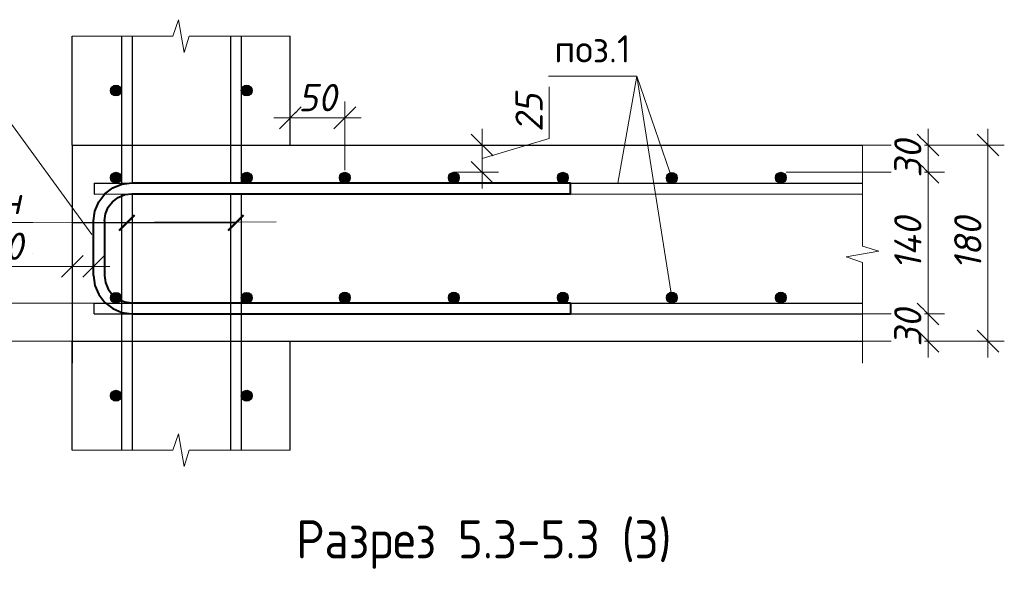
# Model space of a CAD drawing. Header units: millimetres. Extents: x 40580 to 2152466, y -328404 to 177125.
# Tile 135 of 252: x 468226 to 477259, y 154147 to 159198. Entities that reach past the tile are written whole.
import ezdxf
from ezdxf import colors
from ezdxf.entities.mleader import LeaderData, LeaderLine
from ezdxf.math import Vec2, Vec3

# ---------------------------------------------------------------- set-up
doc = ezdxf.new("R2010")
doc.units = ezdxf.units.MM
for name, color, linetype, lineweight in [('0.25___', 30, 'Continuous', 25), ('06 Текст 0.3', 131, 'Continuous', 25), ('Арм_хомуты', 133, 'Continuous', 18), ('Арматура', 152, 'Continuous', 40), ('Выноски', 20, 'Continuous', 20), ('подоснова', 151, 'Continuous', 5), ('Размеры', 9, 'Continuous', 15), ('ТЕКСТ', 7, 'Continuous', 15)]:
    doc.layers.add(name, color=color, linetype=linetype, lineweight=lineweight)
doc.layers.add('801Арм Тонкие линии', color=72, linetype='Continuous')
doc.layers.add('911Сл Штриховка', color=50, linetype='Continuous')
doc.styles.add('GOST 2.304', font='isocpeur.ttf', dxfattribs={"width": 0.8})
doc.styles.add('GOST-2.304_Type-B', font='GOST_Common.ttf')
doc.styles.add('ГОСТ', font='isocpeur.ttf')
doc.styles.add('ГОСТ 2.304', font='isocpeur.ttf')
doc.styles.add('Украинский', font='isocpeur.ttf', dxfattribs={"oblique": 12})
doc.dimstyles.new('10', dxfattribs={"dimscale": 0, "dimtxt": 250, "dimasz": 200, "dimexe": 150, "dimexo": 0, "dimgap": 60, "dimtad": 1, "dimdec": 0, "dimlfac": 0.1, "dimrnd": 1, "dimzin": 0, "dimdsep": 46, "dimtxsty": 'ГОСТ 2.304', "dimblk": 'OBLIQUE', "dimcen": 0.09, "dimdle": 150, "dimadec": 0, "dimazin": 0, "dimtfac": 1, "dimtdec": 0, "dimtmove": 1, "dimatfit": 2, "dimfxl": 1, "dimtzin": 0, "dimlwd": 0, "dimlwe": 0, "dimarcsym": 0})

# ---------------------------------------------------------------- blocks, each defined once
blk = doc.blocks.new('_OBLIQUE')
at = {"color": 0, "linetype": 'ByBlock'}
blk.add_line((-0.5, -0.5), (0.5, 0.5), dxfattribs=at)
blk = doc.blocks.new('*D5770')
at = {"layer": 'Defpoints', "color": 0, "lineweight": 25, "transparency": 16777216}
for p in [(471208.7, 158298.4), (470708.7, 158048.4), (471208.7, 157819.1)]:
    blk.add_point(p, dxfattribs=at)
at = {"layer": 'Размеры', "color": 0, "lineweight": 0, "transparency": 16777216}
for p, q in [((470708.7, 158048.4), (470708.7, 158448.4)), ((471208.7, 157819.1), (471208.7, 158448.4)), ((470558.7, 158298.4), (471358.7, 158298.4))]:
    blk.add_line(p, q, dxfattribs=at)
at = {"layer": 'Размеры', "color": 0, "transparency": 16777216, "insert": (470958.7, 158483.4), "char_height": 250, "attachment_point": 5, "style": 'Украинский', "bg_fill": 3, "box_fill_scale": 1.1, "bg_fill_color": 256, "bg_fill_true_color": 13158600, "bg_fill_transparency": 0}
blk.add_mtext('50', dxfattribs=at)
at = {"layer": 'Размеры', "color": 0, "lineweight": 0, "transparency": 16777216, "xscale": 200, "yscale": 200, "zscale": 200, "rotation": 180}
blk.add_blockref('_OBLIQUE', (470708.7, 158298.4), dxfattribs=at)
at = {"layer": 'Размеры', "color": 0, "lineweight": 0, "transparency": 16777216, "xscale": 200, "yscale": 200, "zscale": 200}
blk.add_blockref('_OBLIQUE', (471208.7, 158298.4), dxfattribs=at)
blk = doc.blocks.new('*D5771')
at = {"layer": 'Defpoints', "color": 0, "lineweight": 25, "transparency": 16777216}
for p in [(475958.7, 158048.4), (477108.7, 158048.4), (475958.7, 156248.4)]:
    blk.add_point(p, dxfattribs=at)
at = {"layer": 'Размеры', "color": 0, "lineweight": 0, "transparency": 16777216}
for p, q in [((477108.7, 156098.4), (477108.7, 158198.4)), ((475958.7, 158048.4), (477258.7, 158048.4)), ((475958.7, 156248.4), (477258.7, 156248.4))]:
    blk.add_line(p, q, dxfattribs=at)
at = {"layer": 'Размеры', "color": 0, "lineweight": 0, "transparency": 16777216, "xscale": 200, "yscale": 200, "zscale": 200}
for p, rotation in [((477108.7, 158048.4), 90), ((477108.7, 156248.4), 270)]:
    blk.add_blockref('_OBLIQUE', p, dxfattribs=dict(at, rotation=rotation))
at = {"layer": 'Размеры', "color": 0, "transparency": 16777216, "insert": (476923.7, 157148.4), "char_height": 250, "attachment_point": 5, "rotation": 90, "style": 'Украинский', "bg_fill": 3, "box_fill_scale": 1.1, "bg_fill_color": 256, "bg_fill_true_color": 13158600, "bg_fill_transparency": 0}
blk.add_mtext('180', dxfattribs=at)
blk = doc.blocks.new('*D5772')
at = {"layer": 'Defpoints', "color": 0, "lineweight": 25, "transparency": 16777216}
for p in [(475258.7, 157798.4), (476448.9, 156498.4), (476558.7, 156498.4)]:
    blk.add_point(p, dxfattribs=at)
at = {"layer": 'Размеры', "color": 0, "lineweight": 0, "transparency": 16777216}
for p, q in [((476558.7, 157948.4), (476558.7, 156348.4)), ((475258.7, 157798.4), (476708.7, 157798.4)), ((476448.9, 156498.4), (476708.7, 156498.4))]:
    blk.add_line(p, q, dxfattribs=at)
at = {"layer": 'Размеры', "color": 0, "lineweight": 0, "transparency": 16777216, "xscale": 200, "yscale": 200, "zscale": 200}
for p, rotation in [((476558.7, 157798.4), 90), ((476558.7, 156498.4), 270)]:
    blk.add_blockref('_OBLIQUE', p, dxfattribs=dict(at, rotation=rotation))
at = {"layer": 'Размеры', "color": 0, "transparency": 16777216, "insert": (476373.7, 157148.4), "char_height": 250, "attachment_point": 5, "rotation": 90, "style": 'Украинский', "bg_fill": 3, "box_fill_scale": 1.1, "bg_fill_color": 256, "bg_fill_true_color": 13158600, "bg_fill_transparency": 0}
blk.add_mtext('140', dxfattribs=at)
blk = doc.blocks.new('*D5773')
at = {"layer": 'Defpoints', "color": 0, "lineweight": 25, "transparency": 16777216}
for p in [(475958.7, 158048.4), (476558.7, 158048.4), (475258.7, 157798.4)]:
    blk.add_point(p, dxfattribs=at)
at = {"layer": 'Размеры', "color": 0, "lineweight": 0, "transparency": 16777216}
for p, q in [((476558.7, 157648.4), (476558.7, 158198.4)), ((475958.7, 158048.4), (476708.7, 158048.4)), ((475258.7, 157798.4), (476708.7, 157798.4))]:
    blk.add_line(p, q, dxfattribs=at)
at = {"layer": 'Размеры', "color": 0, "transparency": 16777216, "insert": (476373.7, 157923.4), "char_height": 250, "attachment_point": 5, "rotation": 90, "style": 'Украинский', "bg_fill": 3, "box_fill_scale": 1.1, "bg_fill_color": 256, "bg_fill_true_color": 13158600, "bg_fill_transparency": 0}
blk.add_mtext('30', dxfattribs=at)
at = {"layer": 'Размеры', "color": 0, "lineweight": 0, "transparency": 16777216, "xscale": 200, "yscale": 200, "zscale": 200}
for p, rotation in [((476558.7, 158048.4), 90), ((476558.7, 157798.4), 270)]:
    blk.add_blockref('_OBLIQUE', p, dxfattribs=dict(at, rotation=rotation))
blk = doc.blocks.new('*D5774')
at = {"layer": 'Defpoints', "color": 0, "lineweight": 25, "transparency": 16777216}
for p in [(475958.7, 156498.4), (475958.7, 156248.4), (476558.7, 156248.4)]:
    blk.add_point(p, dxfattribs=at)
at = {"layer": 'Размеры', "color": 0, "lineweight": 0, "transparency": 16777216}
for p, q in [((476558.7, 156648.4), (476558.7, 156098.4)), ((475958.7, 156498.4), (476708.7, 156498.4)), ((475958.7, 156248.4), (476708.7, 156248.4))]:
    blk.add_line(p, q, dxfattribs=at)
at = {"layer": 'Размеры', "color": 0, "transparency": 16777216, "insert": (476373.7, 156373.4), "char_height": 250, "attachment_point": 5, "rotation": 90, "style": 'Украинский', "bg_fill": 3, "box_fill_scale": 1.1, "bg_fill_color": 256, "bg_fill_true_color": 13158600, "bg_fill_transparency": 0}
blk.add_mtext('30', dxfattribs=at)
at = {"layer": 'Размеры', "color": 0, "lineweight": 0, "transparency": 16777216, "xscale": 200, "yscale": 200, "zscale": 200}
for p, rotation in [((476558.7, 156498.4), 90), ((476558.7, 156248.4), 270)]:
    blk.add_blockref('_OBLIQUE', p, dxfattribs=dict(at, rotation=rotation))
blk = doc.blocks.new('*U335')
at = {"color": 0, "linetype": 'ByBlock', "lineweight": -2}
for p, q in [((-60.05, 25), (-60.05, 427.53)), ((-50.05, 427.53), (-60.05, 427.53)), ((-50.05, 25), (-50.05, 427.53)), ((50.05, 25), (50.05, 427.53)), ((50.05, 427.53), (60.05, 427.53)), ((60.05, 25), (60.05, 427.53)), ((-58.86, 15.94), (-60.05, 25)), ((-49.2, 18.53), (-50.05, 25)), ((-46.7, 12.5), (-49.2, 18.53)), ((46.7, 12.5), (49.2, 18.53)), ((49.2, 18.53), (50.05, 25)), ((58.86, 15.94), (60.05, 25)), ((-55.37, 7.5), (-58.86, 15.94)), ((-42.73, 7.32), (-46.7, 12.5)), ((42.73, 7.32), (46.7, 12.5)), ((55.37, 7.5), (58.86, 15.94)), ((-49.8, 0.25), (-55.37, 7.5)), ((-42.55, -5.31), (-49.8, 0.25)), ((-37.55, 3.35), (-42.73, 7.32)), ((-31.52, 0.85), (-37.55, 3.35)), ((-25.05, 0), (-31.52, 0.85)), ((-25.05, 0), (25.05, 0)), ((25.05, 0), (31.52, 0.85)), ((31.52, 0.85), (37.55, 3.35)), ((37.55, 3.35), (42.73, 7.32)), ((42.55, -5.31), (49.8, 0.25)), ((49.8, 0.25), (55.37, 7.5)), ((-34.11, -8.81), (-42.55, -5.31)), ((-25.05, -10), (-34.11, -8.81)), ((25.05, -10), (34.11, -8.81)), ((34.11, -8.81), (42.55, -5.31)), ((25.05, -10), (-25.05, -10))]:
    blk.add_line(p, q, dxfattribs=at)
at = {"style": 'GOST 2.304', "oblique": 15, "flags": 9}
for tag, p in [('ПОЗИЦИЯ', (815.9, -54.53)), ('ДИАМЕТР', (816.22, -58.81)), ('КЛАСС', (816.5, -63.3)), ('ДЛИНА', (816.94, -68.06)), ('МАССА', (817.22, -73.45))]:
    blk.add_attdef(tag, p, '', height=2.5, dxfattribs=at)
blk = doc.blocks.new('_None')
blk = doc.blocks.new('*D5697')
at = {"layer": 'Defpoints', "color": 0, "lineweight": 25, "transparency": 16777216}
for p in [(468708.7, 156935), (468708.7, 156833.2), (468904.5, 156833.2)]:
    blk.add_point(p, dxfattribs=at)
at = {"layer": 'Размеры', "color": 0, "lineweight": 0, "transparency": 16777216}
for p, q in [((468708.7, 156833.2), (468708.7, 157085)), ((468904.5, 156833.2), (468904.5, 157085)), ((467852.9, 156935), (468708.7, 156935)), ((469054.5, 156935), (468558.7, 156935))]:
    blk.add_line(p, q, dxfattribs=at)
at = {"layer": 'Размеры', "color": 0, "lineweight": 0, "transparency": 16777216, "xscale": 200, "yscale": 200, "zscale": 200, "rotation": 180}
blk.add_blockref('_OBLIQUE', (468708.7, 156935), dxfattribs=at)
at = {"layer": 'Размеры', "color": 0, "lineweight": 0, "transparency": 16777216, "xscale": 200, "yscale": 200, "zscale": 200}
blk.add_blockref('_OBLIQUE', (468904.5, 156935), dxfattribs=at)
at = {"layer": 'Размеры', "color": 0, "transparency": 16777216, "insert": (468089.5, 157120), "char_height": 250, "attachment_point": 5, "style": 'Украинский', "bg_fill": 3, "box_fill_scale": 1.1, "bg_fill_color": 256, "bg_fill_true_color": 13158600, "bg_fill_transparency": 0}
blk.add_mtext('20', dxfattribs=at)
blk = doc.blocks.new('*D5703')
at = {"layer": 'Defpoints', "color": 0, "lineweight": 25, "transparency": 16777216}
for p in [(472208.7, 158048.4), (472468.9, 158048.4), (472208.7, 157798.4)]:
    blk.add_point(p, dxfattribs=at)
at = {"layer": 'Размеры', "color": 0, "lineweight": 0, "transparency": 16777216}
for p, q in [((473083.9, 158107.9), (473083.9, 158581)), ((472468.9, 157648.4), (472468.9, 158198.4)), ((472468.9, 157923.4), (473083.9, 158107.9)), ((472208.7, 158048.4), (472618.9, 158048.4)), ((472208.7, 157798.4), (472618.9, 157798.4))]:
    blk.add_line(p, q, dxfattribs=at)
at = {"layer": 'Размеры', "color": 0, "lineweight": 0, "transparency": 16777216, "xscale": 200, "yscale": 200, "zscale": 200}
for p, rotation in [((472468.9, 158048.4), 90), ((472468.9, 157798.4), 270)]:
    blk.add_blockref('_OBLIQUE', p, dxfattribs=dict(at, rotation=rotation))
at = {"layer": 'Размеры', "color": 0, "transparency": 16777216, "insert": (472898.9, 158344.5), "char_height": 250, "attachment_point": 5, "rotation": 90, "style": 'Украинский', "bg_fill": 3, "box_fill_scale": 1.1, "bg_fill_color": 256, "bg_fill_true_color": 13158600, "bg_fill_transparency": 0}
blk.add_mtext('25', dxfattribs=at)
blk = doc.blocks.new('*D5704')
at = {"layer": 'Defpoints', "color": 0, "lineweight": 25, "transparency": 16777216}
for p in [(469108.7, 156596.7), (467666, 156248.4), (469108.7, 156248.4)]:
    blk.add_point(p, dxfattribs=at)
at = {"layer": 'Размеры', "color": 0, "lineweight": 0, "transparency": 16777216}
for p, q in [((467301, 156532), (467301, 157005.2)), ((467666, 156746.7), (467666, 156098.4)), ((467666, 156422.5), (467301, 156532)), ((469108.7, 156596.7), (467516, 156596.7)), ((469108.7, 156248.4), (467516, 156248.4))]:
    blk.add_line(p, q, dxfattribs=at)
at = {"layer": 'Размеры', "color": 0, "lineweight": 0, "transparency": 16777216, "xscale": 200, "yscale": 200, "zscale": 200}
for p, rotation in [((467666, 156596.7), 90), ((467666, 156248.4), 270)]:
    blk.add_blockref('_OBLIQUE', p, dxfattribs=dict(at, rotation=rotation))
at = {"layer": 'Размеры', "color": 0, "transparency": 16777216, "insert": (467116, 156768.6), "char_height": 250, "attachment_point": 5, "rotation": 90, "style": 'Украинский', "bg_fill": 3, "box_fill_scale": 1.1, "bg_fill_color": 256, "bg_fill_true_color": 13158600, "bg_fill_transparency": 0}
blk.add_mtext('35', dxfattribs=at)

msp = doc.modelspace()

# ---------------------------------------------------------------- hatches: boundary and pattern name
at = {"layer": '911Сл Штриховка', "true_color": 0x000000}
h = msp.add_hatch(color=18, dxfattribs=at)
edge = h.paths.add_edge_path()
edge.add_arc((469108.728, 158548.384), 50, 0, 360)
h = msp.add_hatch(color=18, dxfattribs=at)
edge = h.paths.add_edge_path()
edge.add_arc((470308.728, 158548.384), 50, 0, 360)
h = msp.add_hatch(color=18, dxfattribs=at)
edge = h.paths.add_edge_path()
edge.add_arc((469108.728, 157748.384), 50, 0, 360)
h = msp.add_hatch(color=18, dxfattribs=at)
edge = h.paths.add_edge_path()
edge.add_arc((470308.728, 157748.384), 50, 0, 360)
h = msp.add_hatch(color=18, dxfattribs=at)
edge = h.paths.add_edge_path()
edge.add_arc((472208.728, 157748.384), 50, 0, 360)
h = msp.add_hatch(color=18, dxfattribs=at)
edge = h.paths.add_edge_path()
edge.add_arc((473208.728, 157748.384), 50, 0, 360)
h = msp.add_hatch(color=18, dxfattribs=at)
edge = h.paths.add_edge_path()
edge.add_arc((474208.728, 157746.478), 50, 0, 360)
h = msp.add_hatch(color=18, dxfattribs=at)
edge = h.paths.add_edge_path()
edge.add_arc((475208.728, 157748.384), 50, 0, 360)
h = msp.add_hatch(color=18, dxfattribs=at)
edge = h.paths.add_edge_path()
edge.add_arc((469108.729, 156646.691), 50, 0, 360)
h = msp.add_hatch(color=18, dxfattribs=at)
edge = h.paths.add_edge_path()
edge.add_arc((470308.728, 156646.691), 50, 0, 360)
h = msp.add_hatch(color=18, dxfattribs=at)
edge = h.paths.add_edge_path()
edge.add_arc((471209.027, 156648.348), 50, 0, 360)
h = msp.add_hatch(color=18, dxfattribs=at)
edge = h.paths.add_edge_path()
edge.add_arc((472209.027, 156648.348), 50, 0, 360)
h = msp.add_hatch(color=18, dxfattribs=at)
edge = h.paths.add_edge_path()
edge.add_arc((473209.027, 156648.348), 50, 0, 360)
h = msp.add_hatch(color=18, dxfattribs=at)
edge = h.paths.add_edge_path()
edge.add_arc((474209.027, 156648.348), 50, 0, 360)
h = msp.add_hatch(color=18, dxfattribs=at)
edge = h.paths.add_edge_path()
edge.add_arc((469108.728, 155748.384), 50, 0, 360)
h = msp.add_hatch(color=18, dxfattribs=at)
edge = h.paths.add_edge_path()
edge.add_arc((470308.728, 155748.384), 50, 0, 360)

# ---------------------------------------------------------------- linework, layer by layer
at = {"layer": '0.25___', "color": 18, "linetype": 'Continuous', "lineweight": 25, "true_color": 0x000000}
for p, q in [((468708.728, 158048.384), (468708.728, 159048.384)), ((469158.728, 159048.384), (469158.728, 157698.384)), ((469258.728, 159048.384), (469258.728, 157698.384)), ((470158.728, 159048.384), (470158.728, 157698.384)), ((470258.728, 159048.384), (470258.728, 157698.384)), ((468708.728, 158048.384), (468708.728, 156048.384)), ((469158.728, 157597.775), (469158.728, 156396.691)), ((469258.728, 157597.802), (469258.728, 156396.719)), ((470158.728, 157598.046), (470158.728, 156396.966)), ((470258.728, 157598.073), (470258.728, 156396.994)), ((469158.728, 156498.384), (469158.728, 155248.384)), ((469258.728, 156498.384), (469258.728, 155248.384)), ((470158.728, 156498.384), (470158.728, 155248.384)), ((470258.728, 156498.384), (470258.728, 155248.384)), ((468708.728, 155248.384), (468708.728, 156248.384)), ((470708.728, 155248.384), (470708.728, 156248.384))]:
    msp.add_line(p, q, dxfattribs=at)
msp.add_lwpolyline([(468708.728, 156248.384), (475958.731, 156248.384)], dxfattribs=at)
at = {"layer": '06 Текст 0.3', "color": 18, "ltscale": 100, "true_color": 0x000000}
for p, q in [((468908.728, 157698.384), (468908.721, 157599.001)), ((468908.706, 156498.384), (468908.679, 156596.623))]:
    msp.add_line(p, q, dxfattribs=at)
for points in [[(468908.728, 157698.384), (475958.731, 157698.384)], [(468908.728, 157597.707), (475958.731, 157599.618)], [(468908.706, 156596.623), (475958.709, 156598.561)], [(468908.706, 156498.384), (475958.709, 156498.384)]]:
    msp.add_lwpolyline(points, dxfattribs=at)
at = {"layer": '801Арм Тонкие линии', "color": 18, "true_color": 0x000000}
for centre in [(469108.728, 158548.384), (470308.728, 158548.384), (469108.728, 157748.384), (470308.728, 157748.384), (472208.728, 157748.384), (473208.728, 157748.384), (474208.728, 157746.478), (475208.728, 157748.384), (469108.729, 156646.691), (470308.728, 156646.691), (471209.027, 156648.348), (472209.027, 156648.348), (473209.027, 156648.348), (474209.027, 156648.348), (469108.728, 155748.384), (470308.728, 155748.384)]:
    msp.add_circle(centre, 50, dxfattribs=at)
at = {"layer": 'Арматура', "color": 18, "lineweight": 0, "true_color": 0x000000}
for p, q in [((473886.59, 158679.86), (473077.934, 158679.86)), ((473713.941, 157698.384), (473886.59, 158679.86)), ((473886.59, 158679.86), (474209.027, 156648.348)), ((474224.451, 157700.921), (473886.59, 158679.86)), ((473886.59, 158679.86), (474209.027, 156648.348))]:
    msp.add_line(p, q, dxfattribs=at)
at = {"layer": 'Выноски', "color": 18, "true_color": 0x000000}
for p, q in [((469208.729, 157334.68), (468708.728, 157334.671)), ((469208.728, 157334.68), (470208.728, 157334.68))]:
    msp.add_line(p, q, dxfattribs=at)
at = {"layer": 'Выноски', "color": 18, "true_color": 0x000000, "const_width": 20}
for points in [[(469138.017, 157263.969), (469279.439, 157405.39)], [(470138.017, 157263.969), (470279.439, 157405.39)]]:
    msp.add_lwpolyline(points, dxfattribs=at)
at = {"layer": 'подоснова', "color": 18, "lineweight": 15, "ltscale": 0.3, "true_color": 0x000000}
msp.add_line((468345.747, 157052.866), (468345.647, 157052.866), dxfattribs=at)
for points in [[(465872.508, 157339.157), (468345.647, 157339.157)], [(470578.106, 157342.977), (468345.747, 157339.157)]]:
    msp.add_lwpolyline(points, dxfattribs=at)
at = {"layer": 'Размеры', "color": 18, "true_color": 0x000000}
for points in [[(468708.728, 159048.384), (469631.28, 159048.384), (469683.728, 159198.384), (469733.728, 158898.384), (469780.843, 159048.384), (470708.728, 159048.384)], [(475958.731, 156048.384), (475958.731, 156970.936), (475808.731, 157023.384), (476108.731, 157073.384), (475958.731, 157120.499), (475958.731, 158048.384)], [(468708.728, 155248.384), (469631.28, 155248.384), (469683.728, 155398.384), (469733.728, 155098.384), (469780.843, 155248.384), (470708.728, 155248.384)]]:
    msp.add_lwpolyline(points, dxfattribs=at)

# ---------------------------------------------------------------- block references
at = {"layer": 'Арм_хомуты', "color": 18, "lineweight": 40, "true_color": 0x000000, "xscale": 10, "yscale": 10, "zscale": 10, "rotation": 270}
msp.add_blockref('*U335', (469004.456, 157101.333), dxfattribs=at)

# ---------------------------------------------------------------- texts
at = {"layer": 'Арматура', "color": 18, "lineweight": 0, "true_color": 0x000000, "insert": (473480.482, 159139.315), "char_height": 250, "width": 3270.99844, "attachment_point": 5, "style": 'ГОСТ 2.304'}
msp.add_mtext(' \\Pпоз.1 ', dxfattribs=at)
at = {"layer": 'подоснова', "color": 18, "ltscale": 0.3, "true_color": 0x000000, "insert": (467099.077, 157664.157), "char_height": 250, "attachment_point": 2, "style": 'GOST-2.304_Type-B'}
msp.add_mtext('{\\fISOCPEUR|b0|i0|c204|p34;\\Q12;Арматура стен}', dxfattribs=at)
at = {"layer": 'ТЕКСТ', "color": 18, "ltscale": 6, "true_color": 0x000000, "insert": (472484.137, 154605.906), "char_height": 350, "width": 9466.5846, "attachment_point": 2, "style": 'ГОСТ'}
msp.add_mtext('{\\W0.9;Разрез 5.3-5.3 (3)}', dxfattribs=at)

# ---------------------------------------------------------------- dimensions: what is measured, and where the dimension line sits
at = {"layer": 'Размеры', "color": 18, "true_color": 0x000000}
dim = msp.add_linear_dim(base=(471208.728, 158298.384), p1=(470708.728, 158048.384), p2=(471208.728, 157819.095), dimstyle='10', override={"dimscale": 1, "dimtxsty": 'Украинский', "dimtfill": 1}, dxfattribs=at)
dim.commit()
dim.dimension.update_dxf_attribs({"geometry": '*D5770', "text_midpoint": (470958.728, 158298.384), "dimtype": 160})

# ---------------------------------------------------------------- leaders
at = {"layer": 'подоснова', "color": 18, "ltscale": 0.3, "true_color": 0x000000}
ml = msp.add_multileader_mtext('Standard', dxfattribs=at)
ml.set_content('СК3', color=(0, 0, 0), style='GOST-2.304_Type-B')
ml.set_leader_properties(color=256, linetype='ByLayer', lineweight=15)
ml.set_arrow_properties(name='NONE')
ml.build(insert=Vec2(0, 0))
ml.multileader.update_dxf_attribs({"text_left_attachment_type": 6, "text_right_attachment_type": 6, "dogleg_length": 0.1, "arrow_head_size": 18})
ctx = ml.context
ctx.base_point, ctx.char_height, ctx.arrow_head_size, ctx.landing_gap_size, ctx.plane_origin = Vec3(467383.422, 158550.148), 250, 18, 20, Vec3(460248.117, 160082.964)
ctx.left_attachment, ctx.right_attachment, ctx.text_align_type = 6, 6, 1
notes = []
notes.append((ctx, [(1, (1, 1, 0), (467923.522, 158550.148), (-1, 0), 0.1, [(0, [(468888.719, 157228.837)], 0, [])])]))
ctx.mtext.insert, ctx.mtext.alignment, ctx.mtext.flow_direction = Vec3(467653.422, 158850.148), 2, 5
for ctx, leaders in notes:
    for number, flags, end, landing, length, lines in leaders:
        leader = LeaderData()
        leader.index, (leader.has_last_leader_line, leader.has_dogleg_vector, leader.attachment_direction) = number, flags
        leader.last_leader_point, leader.dogleg_vector, leader.dogleg_length = Vec3(end), Vec3(landing), length
        for number, points, colour, breaks in lines:
            line = LeaderLine()
            line.index, line.vertices, line.color, line.breaks = number, Vec3.list(points), colors.encode_raw_color(colour), breaks
            leader.lines.append(line)
        ctx.leaders.append(leader)

# ---------------------------------------------------------------- next in the draw order: hatches: boundary and pattern name
at = {"layer": '911Сл Штриховка', "true_color": 0x000000}
h = msp.add_hatch(color=18, dxfattribs=at)
edge = h.paths.add_edge_path()
edge.add_arc((471208.728, 157748.384), 50, 0, 360)

# ---------------------------------------------------------------- next in the draw order: linework, layer by layer
at = {"layer": '0.25___', "color": 18, "linetype": 'Continuous', "lineweight": 25, "true_color": 0x000000}
msp.add_line((470708.728, 158048.384), (470708.728, 159048.384), dxfattribs=at)
msp.add_lwpolyline([(468708.728, 158048.384), (475958.731, 158048.384)], dxfattribs=at)
at = {"layer": '801Арм Тонкие линии', "color": 18, "true_color": 0x000000}
msp.add_circle((471208.728, 157748.384), 50, dxfattribs=at)

# ---------------------------------------------------------------- next in the draw order: dimensions: what is measured, and where the dimension line sits
at = {"layer": 'Размеры', "color": 18, "true_color": 0x000000}
dim = msp.add_linear_dim(base=(468708.728, 156934.962), p1=(468904.456, 156833.157), p2=(468708.728, 156833.157), dimstyle='10', override={"dimscale": 1, "dimtxsty": 'Украинский', "dimtfill": 1}, dxfattribs=at)
dim.commit()
dim.dimension.update_dxf_attribs({"geometry": '*D5697', "text_midpoint": (468089.476, 156808.811), "dimtype": 160})

# ---------------------------------------------------------------- next in the draw order: dimensions: what is measured, and where the dimension line sits
for base, p1, p2, picture, middle in [((472468.928, 158048.384), (472208.728, 157798.384), (472208.728, 158048.384), '*D5703', (472898.928, 158167.884)), ((477108.685, 158048.384), (475958.731, 156248.384), (475958.709, 158048.384), '*D5771', (476923.685, 157148.384)), ((467665.972, 156248.384), (469108.729, 156596.691), (469108.729, 156248.384), '*D5704', (467115.972, 156592.038))]:
    dim = msp.add_linear_dim(base=base, p1=p1, p2=p2, angle=90, dimstyle='10', override={"dimscale": 1, "dimtxsty": 'Украинский', "dimtfill": 1}, dxfattribs=at)
    dim.commit()
    dim.dimension.update_dxf_attribs({"geometry": picture, "text_midpoint": middle})

# ---------------------------------------------------------------- next in the draw order: dimensions: what is measured, and where the dimension line sits
dim = msp.add_linear_dim(base=(476558.685, 156498.384), p1=(475258.728, 157798.384), p2=(476448.939, 156498.384), angle=90, text='140', dimstyle='10', override={"dimscale": 1, "dimtxsty": 'Украинский', "dimtfill": 1}, dxfattribs=at)
dim.commit()
dim.dimension.update_dxf_attribs({"geometry": '*D5772', "text_midpoint": (476373.685, 157148.384)})

# ---------------------------------------------------------------- next in the draw order: hatches: boundary and pattern name
at = {"layer": '911Сл Штриховка', "true_color": 0x000000}
h = msp.add_hatch(color=18, dxfattribs=at)
edge = h.paths.add_edge_path()
edge.add_arc((475209.027, 156648.348), 50, 0, 360)

# ---------------------------------------------------------------- next in the draw order: linework, layer by layer
at = {"layer": '801Арм Тонкие линии', "color": 18, "true_color": 0x000000}
msp.add_circle((475209.027, 156648.348), 50, dxfattribs=at)

# ---------------------------------------------------------------- next in the draw order: dimensions: what is measured, and where the dimension line sits
at = {"layer": 'Размеры', "color": 18, "true_color": 0x000000}
for base, p1, p2, picture, middle in [((476558.687, 158048.384), (475258.728, 157798.384), (475958.687, 158048.384), '*D5773', (476558.687, 157923.384)), ((476558.685, 156248.384), (475958.709, 156498.384), (475958.709, 156248.384), '*D5774', (476558.685, 156373.384))]:
    dim = msp.add_linear_dim(base=base, p1=p1, p2=p2, angle=90, text='30', dimstyle='10', override={"dimscale": 1, "dimtxsty": 'Украинский', "dimtfill": 1}, dxfattribs=at)
    dim.commit()
    dim.dimension.update_dxf_attribs({"geometry": picture, "text_midpoint": middle, "dimtype": 160})

doc.saveas('drawing.dxf')
